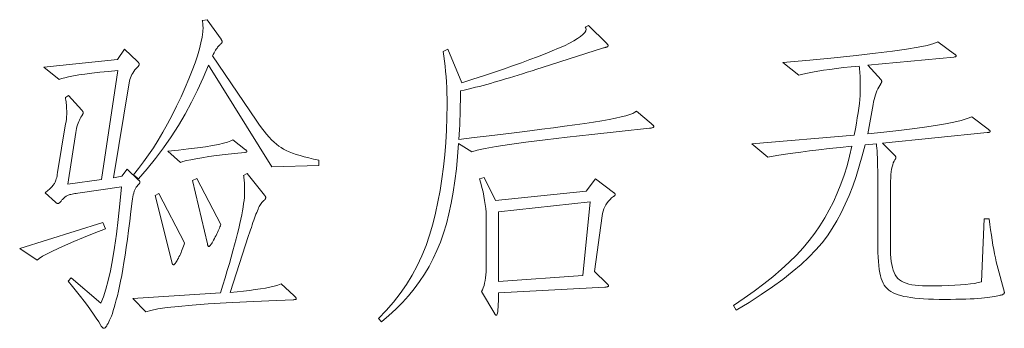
# Model space of a CAD drawing. Extents: x 0 to 1189, y 0 to 841.
# Tile 54 of 129: x 151.35 to 166.83, y 57.32 to 62.17. Entities that reach past the tile are written whole.
import ezdxf

# ---------------------------------------------------------------- set-up
doc = ezdxf.new("R2010")
doc.units = 0

msp = doc.modelspace()

# ---------------------------------------------------------------- linework, layer by layer
at = {"color": 7, "lineweight": 13}
for points in [[(156.053, 59.876), (155.314, 59.854), (154.316, 61.454), (154.234, 61.255), (154.145, 61.06), (154.051, 60.87), (153.95, 60.685), (153.844, 60.504), (153.731, 60.328), (153.612, 60.156), (153.487, 59.989), (153.355, 59.827), (153.218, 59.67), (153.139, 59.733), (153.218, 59.831), (153.297, 59.934), (153.374, 60.043), (153.451, 60.157), (153.526, 60.276), (153.6, 60.401), (153.673, 60.531), (153.745, 60.667), (153.816, 60.808), (153.886, 60.955), (153.951, 61.101), (154.01, 61.238), (154.062, 61.367), (154.107, 61.489), (154.145, 61.602), (154.176, 61.708), (154.2, 61.806), (154.218, 61.895), (154.228, 61.977), (154.232, 62.051), (154.231, 62.063), (154.231, 62.075), (154.231, 62.087), (154.23, 62.098), (154.229, 62.109), (154.228, 62.119), (154.226, 62.129), (154.225, 62.138), (154.223, 62.147), (154.221, 62.156), (154.295, 62.167), (154.517, 61.86), (154.52, 61.855), (154.522, 61.85), (154.525, 61.846), (154.527, 61.841), (154.528, 61.837), (154.53, 61.833), (154.531, 61.829), (154.532, 61.825), (154.532, 61.822), (154.532, 61.818), (154.532, 61.815), (154.531, 61.811), (154.529, 61.807), (154.526, 61.802), (154.522, 61.797), (154.517, 61.792), (154.512, 61.786), (154.505, 61.779), (154.498, 61.773), (154.49, 61.765), (154.481, 61.757), (154.472, 61.747), (154.462, 61.735), (154.452, 61.721), (154.441, 61.705), (154.43, 61.687), (154.418, 61.667), (154.406, 61.646), (154.393, 61.622), (154.379, 61.597), (155.066, 60.588), (155.109, 60.527), (155.151, 60.47), (155.192, 60.416), (155.232, 60.367), (155.272, 60.322), (155.311, 60.281), (155.349, 60.244), (155.387, 60.212), (155.423, 60.183), (155.459, 60.158), (155.497, 60.136), (155.539, 60.114), (155.587, 60.093), (155.639, 60.072), (155.696, 60.052), (155.758, 60.032), (155.824, 60.013), (155.896, 59.995), (155.972, 59.977), (156.053, 59.96)], [(161.279, 60.535), (161.287, 60.529), (161.294, 60.523), (161.301, 60.518), (161.306, 60.513), (161.311, 60.508), (161.315, 60.503), (161.317, 60.499), (161.32, 60.495), (161.321, 60.491), (161.321, 60.488), (161.321, 60.485), (161.319, 60.482), (161.315, 60.479), (161.31, 60.476), (161.304, 60.473), (161.297, 60.471), (161.288, 60.468), (161.277, 60.466), (161.266, 60.464), (161.253, 60.462), (160.777, 60.412), (160.345, 60.366), (159.957, 60.322), (159.612, 60.281), (159.311, 60.242), (159.054, 60.207), (158.84, 60.174), (158.67, 60.144), (158.543, 60.117), (158.46, 60.092), (158.249, 60.224), (158.235, 60.02), (158.217, 59.824), (158.194, 59.636), (158.167, 59.456), (158.135, 59.284), (158.099, 59.12), (158.059, 58.963), (158.014, 58.815), (157.965, 58.675), (157.911, 58.543), (157.852, 58.416), (157.787, 58.292), (157.715, 58.172), (157.637, 58.055), (157.553, 57.941), (157.463, 57.831), (157.367, 57.724), (157.264, 57.619), (157.155, 57.519), (157.04, 57.421), (156.992, 57.474), (157.114, 57.6), (157.228, 57.73), (157.333, 57.866), (157.43, 58.007), (157.52, 58.153), (157.601, 58.303), (157.674, 58.459), (157.739, 58.619), (157.796, 58.784), (157.845, 58.954), (157.888, 59.129), (157.926, 59.306), (157.959, 59.486), (157.989, 59.669), (158.013, 59.855), (158.033, 60.044), (158.049, 60.236), (158.06, 60.432), (158.067, 60.63), (158.069, 60.831), (158.069, 60.923), (158.067, 61.013), (158.064, 61.102), (158.059, 61.188), (158.054, 61.273), (158.047, 61.356), (158.038, 61.437), (158.029, 61.517), (158.018, 61.595), (158.006, 61.67), (158.08, 61.702), (158.302, 61.174), (158.475, 61.231), (158.642, 61.285), (158.802, 61.339), (158.955, 61.391), (159.1, 61.442), (159.239, 61.492), (159.37, 61.54), (159.494, 61.586), (159.612, 61.632), (159.722, 61.676), (159.823, 61.718), (159.914, 61.759), (159.994, 61.798), (160.063, 61.835), (160.122, 61.87), (160.17, 61.903), (160.207, 61.935), (160.234, 61.965), (160.25, 61.993), (160.255, 62.019), (160.255, 62.022), (160.254, 62.025), (160.254, 62.028), (160.253, 62.032), (160.252, 62.035), (160.251, 62.038), (160.25, 62.041), (160.248, 62.044), (160.246, 62.047), (160.244, 62.051), (160.292, 62.077), (160.577, 61.797), (160.582, 61.792), (160.586, 61.787), (160.59, 61.783), (160.594, 61.779), (160.597, 61.775), (160.599, 61.771), (160.601, 61.768), (160.602, 61.765), (160.603, 61.762), (160.603, 61.76), (160.603, 61.758), (160.603, 61.756), (160.603, 61.754), (160.602, 61.753), (160.601, 61.751), (160.6, 61.749), (160.599, 61.748), (160.598, 61.747), (160.597, 61.745), (160.595, 61.744), (160.593, 61.743), (160.59, 61.742), (160.586, 61.74), (160.581, 61.738), (160.575, 61.736), (160.568, 61.734), (160.56, 61.732), (160.551, 61.729), (160.541, 61.726), (160.529, 61.723), (159.563, 61.417), (159.483, 61.391), (159.406, 61.366), (159.33, 61.342), (159.257, 61.319), (159.187, 61.297), (159.118, 61.276), (159.052, 61.256), (158.989, 61.236), (158.928, 61.218), (158.869, 61.201), (158.811, 61.184), (158.754, 61.167), (158.695, 61.151), (158.637, 61.136), (158.578, 61.12), (158.519, 61.105), (158.46, 61.09), (158.4, 61.076), (158.341, 61.061), (158.281, 61.048), (158.28, 60.972), (158.279, 60.897), (158.278, 60.822), (158.276, 60.746), (158.274, 60.67), (158.271, 60.594), (158.268, 60.518), (158.264, 60.441), (158.259, 60.364), (158.254, 60.287), (158.497, 60.315), (158.73, 60.343), (158.953, 60.37), (159.166, 60.396), (159.369, 60.421), (159.562, 60.446), (159.745, 60.47), (159.918, 60.493), (160.081, 60.516), (160.234, 60.538), (160.375, 60.559), (160.503, 60.58), (160.617, 60.601), (160.719, 60.621), (160.807, 60.64), (160.881, 60.659), (160.943, 60.678), (160.991, 60.696), (161.025, 60.714), (161.047, 60.731)], [(166.595, 59.041), (166.606, 58.951), (166.617, 58.865), (166.629, 58.783), (166.641, 58.704), (166.653, 58.628), (166.666, 58.557), (166.679, 58.489), (166.693, 58.425), (166.707, 58.364), (166.722, 58.308), (166.833, 57.88), (166.832, 57.877), (166.831, 57.874), (166.83, 57.871), (166.828, 57.867), (166.825, 57.864), (166.822, 57.861), (166.818, 57.858), (166.814, 57.855), (166.809, 57.852), (166.804, 57.848), (166.796, 57.845), (166.785, 57.842), (166.77, 57.838), (166.752, 57.834), (166.73, 57.829), (166.704, 57.825), (166.675, 57.82), (166.642, 57.815), (166.606, 57.809), (166.566, 57.804), (166.522, 57.798), (166.472, 57.793), (166.418, 57.789), (166.359, 57.785), (166.294, 57.782), (166.225, 57.779), (166.15, 57.777), (166.07, 57.776), (165.985, 57.775), (165.896, 57.775), (165.806, 57.775), (165.72, 57.777), (165.64, 57.78), (165.564, 57.784), (165.492, 57.789), (165.426, 57.795), (165.364, 57.803), (165.307, 57.812), (165.254, 57.822), (165.207, 57.833), (165.163, 57.845), (165.122, 57.86), (165.085, 57.878), (165.05, 57.898), (165.019, 57.92), (164.991, 57.944), (164.966, 57.971), (164.945, 58), (164.926, 58.031), (164.911, 58.065), (164.898, 58.102), (164.886, 58.145), (164.876, 58.193), (164.867, 58.246), (164.86, 58.304), (164.853, 58.367), (164.849, 58.436), (164.845, 58.509), (164.843, 58.588), (164.842, 58.672), (164.842, 59.622), (164.842, 59.71), (164.842, 59.791), (164.84, 59.867), (164.839, 59.936), (164.837, 59.998), (164.835, 60.055), (164.832, 60.105), (164.829, 60.149), (164.825, 60.187), (164.821, 60.219), (164.642, 60.203), (164.599, 60.031), (164.552, 59.865), (164.502, 59.706), (164.448, 59.554), (164.391, 59.408), (164.33, 59.268), (164.266, 59.135), (164.197, 59.009), (164.126, 58.888), (164.051, 58.775), (163.967, 58.664), (163.87, 58.552), (163.759, 58.438), (163.636, 58.323), (163.499, 58.207), (163.349, 58.089), (163.185, 57.97), (163.008, 57.85), (162.818, 57.728), (162.615, 57.606), (162.572, 57.679), (162.741, 57.792), (162.901, 57.904), (163.051, 58.017), (163.193, 58.13), (163.325, 58.243), (163.449, 58.357), (163.563, 58.471), (163.669, 58.585), (163.765, 58.7), (163.853, 58.814), (163.933, 58.932), (164.008, 59.053), (164.079, 59.179), (164.145, 59.309), (164.206, 59.444), (164.261, 59.583), (164.312, 59.726), (164.359, 59.874), (164.4, 60.026), (164.436, 60.182), (164.252, 60.162), (164.079, 60.143), (163.918, 60.124), (163.769, 60.106), (163.631, 60.088), (163.505, 60.071), (163.39, 60.054), (163.287, 60.038), (163.196, 60.023), (163.116, 60.008), (162.863, 60.219), (164.473, 60.356), (164.491, 60.451), (164.507, 60.54), (164.521, 60.625), (164.534, 60.705), (164.544, 60.78), (164.553, 60.849), (164.559, 60.914), (164.564, 60.974), (164.567, 61.029), (164.568, 61.079), (164.568, 61.126), (164.567, 61.17), (164.566, 61.211), (164.565, 61.251), (164.564, 61.288), (164.562, 61.322), (164.56, 61.355), (164.558, 61.385), (164.555, 61.413), (164.552, 61.438), (164.426, 61.426), (164.306, 61.414), (164.194, 61.401), (164.088, 61.387), (163.99, 61.373), (163.898, 61.359), (163.814, 61.344), (163.736, 61.328), (163.665, 61.312), (163.602, 61.296), (163.348, 61.496), (163.774, 61.534), (164.159, 61.57), (164.504, 61.605), (164.808, 61.639), (165.072, 61.672), (165.296, 61.703), (165.479, 61.734), (165.622, 61.763), (165.725, 61.791), (165.787, 61.818), (166.051, 61.628), (166.056, 61.624), (166.061, 61.62), (166.065, 61.616), (166.068, 61.613), (166.071, 61.61), (166.073, 61.607), (166.075, 61.604), (166.077, 61.601), (166.077, 61.599), (166.078, 61.597), (166.077, 61.594), (166.076, 61.593), (166.074, 61.591), (166.072, 61.589), (166.068, 61.587), (166.064, 61.586), (166.06, 61.584), (166.054, 61.583), (166.048, 61.582), (166.041, 61.581), (164.689, 61.454), (164.895, 61.222), (164.897, 61.219), (164.899, 61.216), (164.901, 61.213), (164.902, 61.21), (164.903, 61.207), (164.904, 61.205), (164.905, 61.202), (164.905, 61.2), (164.906, 61.197), (164.906, 61.195), (164.906, 61.193), (164.905, 61.19), (164.904, 61.188), (164.903, 61.184), (164.902, 61.181), (164.9, 61.177), (164.898, 61.173), (164.896, 61.168), (164.893, 61.163), (164.89, 61.158), (164.873, 61.134), (164.858, 61.108), (164.844, 61.081), (164.83, 61.051), (164.817, 61.02), (164.806, 60.987), (164.795, 60.952), (164.785, 60.915), (164.776, 60.877), (164.768, 60.836), (164.684, 60.372), (164.938, 60.398), (165.172, 60.425), (165.386, 60.451), (165.579, 60.478), (165.753, 60.505), (165.907, 60.532), (166.04, 60.559), (166.154, 60.586), (166.247, 60.614), (166.321, 60.641), (166.579, 60.446), (166.585, 60.442), (166.591, 60.438), (166.595, 60.434), (166.599, 60.43), (166.603, 60.427), (166.606, 60.423), (166.608, 60.42), (166.61, 60.417), (166.611, 60.414), (166.611, 60.411), (166.61, 60.409), (166.609, 60.406), (166.607, 60.404), (166.603, 60.402), (166.599, 60.4), (166.594, 60.398), (166.588, 60.397), (166.58, 60.395), (166.572, 60.394), (166.563, 60.393), (164.916, 60.229), (165.106, 60.039), (165.11, 60.035), (165.114, 60.031), (165.117, 60.027), (165.12, 60.023), (165.122, 60.019), (165.124, 60.016), (165.126, 60.012), (165.127, 60.009), (165.127, 60.005), (165.127, 60.002), (165.127, 59.999), (165.127, 59.996), (165.126, 59.992), (165.125, 59.989), (165.123, 59.985), (165.122, 59.981), (165.12, 59.978), (165.117, 59.974), (165.115, 59.969), (165.112, 59.965), (165.099, 59.944), (165.087, 59.919), (165.077, 59.89), (165.068, 59.857), (165.06, 59.82), (165.054, 59.779), (165.049, 59.734), (165.046, 59.685), (165.044, 59.632), (165.043, 59.575), (165.043, 58.545), (165.044, 58.483), (165.048, 58.425), (165.053, 58.37), (165.062, 58.32), (165.072, 58.274), (165.085, 58.232), (165.1, 58.194), (165.117, 58.16), (165.137, 58.13), (165.159, 58.104), (165.185, 58.082), (165.214, 58.062), (165.249, 58.044), (165.288, 58.028), (165.331, 58.015), (165.378, 58.005), (165.43, 57.996), (165.487, 57.99), (165.548, 57.987), (165.613, 57.986), (165.735, 57.986), (165.849, 57.988), (165.954, 57.991), (166.052, 57.996), (166.142, 58.002), (166.224, 58.008), (166.299, 58.017), (166.365, 58.026), (166.423, 58.037), (166.474, 58.049), (166.516, 59.041)], [(153.218, 59.649), (153.222, 59.645), (153.226, 59.642), (153.229, 59.639), (153.231, 59.635), (153.234, 59.632), (153.236, 59.629), (153.237, 59.625), (153.238, 59.622), (153.239, 59.618), (153.239, 59.614), (153.239, 59.61), (153.238, 59.607), (153.236, 59.602), (153.234, 59.598), (153.231, 59.594), (153.228, 59.589), (153.224, 59.585), (153.219, 59.58), (153.213, 59.575), (153.207, 59.569), (153.194, 59.554), (153.182, 59.537), (153.171, 59.518), (153.16, 59.496), (153.151, 59.472), (153.142, 59.445), (153.135, 59.416), (153.128, 59.385), (153.122, 59.352), (153.118, 59.316), (153.099, 59.154), (153.08, 59.001), (153.061, 58.855), (153.043, 58.718), (153.025, 58.588), (153.006, 58.467), (152.988, 58.354), (152.971, 58.248), (152.953, 58.151), (152.936, 58.062), (152.918, 57.98), (152.901, 57.903), (152.885, 57.831), (152.868, 57.765), (152.852, 57.704), (152.837, 57.648), (152.821, 57.598), (152.806, 57.553), (152.792, 57.513), (152.777, 57.479), (152.763, 57.449), (152.75, 57.422), (152.738, 57.398), (152.727, 57.378), (152.717, 57.36), (152.708, 57.346), (152.699, 57.335), (152.692, 57.327), (152.685, 57.322), (152.679, 57.321), (152.674, 57.321), (152.669, 57.322), (152.664, 57.324), (152.658, 57.327), (152.653, 57.331), (152.648, 57.336), (152.643, 57.341), (152.637, 57.348), (152.632, 57.355), (152.627, 57.363), (152.592, 57.42), (152.554, 57.48), (152.511, 57.543), (152.465, 57.609), (152.416, 57.677), (152.362, 57.748), (152.304, 57.822), (152.243, 57.898), (152.178, 57.978), (152.109, 58.06), (152.157, 58.112), (152.627, 57.716), (152.666, 57.815), (152.704, 57.933), (152.74, 58.069), (152.775, 58.224), (152.808, 58.397), (152.839, 58.589), (152.869, 58.8), (152.897, 59.029), (152.924, 59.277), (152.949, 59.543), (152.262, 59.443), (152.238, 59.439), (152.215, 59.436), (152.194, 59.432), (152.174, 59.428), (152.156, 59.424), (152.14, 59.42), (152.125, 59.415), (152.112, 59.411), (152.101, 59.406), (152.091, 59.4), (152.082, 59.395), (152.073, 59.389), (152.064, 59.383), (152.056, 59.376), (152.047, 59.369), (152.039, 59.361), (152.031, 59.353), (152.022, 59.345), (152.014, 59.336), (152.006, 59.327), (151.999, 59.318), (151.992, 59.309), (151.985, 59.302), (151.979, 59.296), (151.973, 59.291), (151.967, 59.287), (151.963, 59.283), (151.958, 59.281), (151.954, 59.28), (151.951, 59.279), (151.948, 59.279), (151.944, 59.28), (151.941, 59.281), (151.937, 59.282), (151.934, 59.284), (151.93, 59.287), (151.926, 59.289), (151.922, 59.293), (151.918, 59.296), (151.914, 59.3), (151.75, 59.448), (151.767, 59.462), (151.783, 59.475), (151.798, 59.488), (151.812, 59.501), (151.825, 59.513), (151.837, 59.526), (151.849, 59.538), (151.86, 59.549), (151.87, 59.561), (151.88, 59.572), (151.888, 59.584), (151.897, 59.597), (151.905, 59.613), (151.912, 59.629), (151.919, 59.648), (151.925, 59.668), (151.931, 59.69), (151.936, 59.713), (151.941, 59.738), (151.946, 59.765), (152.072, 60.53), (152.075, 60.545), (152.078, 60.561), (152.08, 60.578), (152.083, 60.596), (152.084, 60.614), (152.086, 60.633), (152.087, 60.653), (152.088, 60.674), (152.088, 60.695), (152.088, 60.718), (152.088, 60.74), (152.087, 60.763), (152.086, 60.786), (152.085, 60.809), (152.083, 60.832), (152.081, 60.855), (152.078, 60.878), (152.075, 60.901), (152.071, 60.924), (152.067, 60.947), (152.115, 60.979), (152.326, 60.747), (152.33, 60.742), (152.333, 60.738), (152.337, 60.734), (152.339, 60.73), (152.342, 60.726), (152.344, 60.722), (152.345, 60.718), (152.346, 60.715), (152.347, 60.711), (152.347, 60.707), (152.347, 60.703), (152.346, 60.699), (152.345, 60.695), (152.344, 60.69), (152.342, 60.685), (152.339, 60.68), (152.337, 60.675), (152.333, 60.669), (152.33, 60.663), (152.326, 60.657), (152.312, 60.636), (152.3, 60.614), (152.288, 60.591), (152.278, 60.566), (152.268, 60.541), (152.259, 60.514), (152.25, 60.485), (152.243, 60.456), (152.236, 60.425), (152.231, 60.393), (152.104, 59.585), (152.637, 59.659), (152.891, 61.37), (152.744, 61.356), (152.609, 61.342), (152.486, 61.328), (152.376, 61.314), (152.278, 61.3), (152.193, 61.285), (152.119, 61.271), (152.058, 61.256), (152.009, 61.242), (151.972, 61.227), (151.729, 61.422), (152.885, 61.544), (152.996, 61.702), (153.202, 61.512), (153.207, 61.507), (153.212, 61.502), (153.216, 61.497), (153.219, 61.492), (153.222, 61.488), (153.224, 61.483), (153.226, 61.479), (153.227, 61.475), (153.228, 61.471), (153.229, 61.467), (153.228, 61.463), (153.227, 61.459), (153.226, 61.455), (153.224, 61.451), (153.222, 61.447), (153.219, 61.442), (153.216, 61.437), (153.212, 61.433), (153.207, 61.428), (153.202, 61.422), (153.181, 61.4), (153.161, 61.377), (153.144, 61.353), (153.128, 61.329), (153.114, 61.305), (153.101, 61.28), (153.091, 61.254), (153.082, 61.228), (153.075, 61.201), (153.07, 61.174), (152.822, 59.686), (152.954, 59.707), (153.038, 59.817)], [(154.902, 60.124), (154.906, 60.121), (154.91, 60.118), (154.913, 60.115), (154.915, 60.112), (154.918, 60.109), (154.92, 60.107), (154.921, 60.104), (154.922, 60.102), (154.923, 60.099), (154.923, 60.097), (154.923, 60.095), (154.922, 60.093), (154.92, 60.091), (154.918, 60.09), (154.915, 60.088), (154.912, 60.087), (154.908, 60.085), (154.903, 60.084), (154.897, 60.083), (154.891, 60.081), (154.728, 60.065), (154.579, 60.048), (154.443, 60.032), (154.321, 60.016), (154.213, 60), (154.119, 59.984), (154.038, 59.968), (153.971, 59.953), (153.917, 59.938), (153.878, 59.923), (153.677, 60.103), (153.848, 60.12), (154.004, 60.137), (154.144, 60.154), (154.269, 60.172), (154.379, 60.19), (154.474, 60.208), (154.554, 60.226), (154.618, 60.244), (154.667, 60.263), (154.701, 60.282)], [(155.662, 57.833), (155.669, 57.826), (155.675, 57.821), (155.681, 57.815), (155.686, 57.81), (155.69, 57.805), (155.693, 57.8), (155.696, 57.796), (155.698, 57.792), (155.699, 57.788), (155.699, 57.785), (155.699, 57.782), (155.697, 57.779), (155.695, 57.777), (155.691, 57.775), (155.687, 57.773), (155.682, 57.772), (155.676, 57.771), (155.669, 57.77), (155.661, 57.769), (155.652, 57.769), (155.265, 57.754), (154.914, 57.738), (154.596, 57.721), (154.313, 57.703), (154.064, 57.685), (153.849, 57.665), (153.669, 57.645), (153.523, 57.624), (153.411, 57.602), (153.334, 57.579), (153.128, 57.79), (154.506, 57.875), (154.544, 57.997), (154.58, 58.115), (154.614, 58.228), (154.646, 58.336), (154.676, 58.44), (154.703, 58.539), (154.729, 58.633), (154.753, 58.723), (154.774, 58.808), (154.794, 58.888), (154.811, 58.964), (154.827, 59.036), (154.841, 59.103), (154.853, 59.166), (154.863, 59.225), (154.871, 59.279), (154.878, 59.329), (154.882, 59.375), (154.885, 59.416), (154.886, 59.453), (154.886, 59.487), (154.885, 59.52), (154.885, 59.551), (154.884, 59.58), (154.882, 59.608), (154.88, 59.634), (154.878, 59.658), (154.876, 59.681), (154.873, 59.703), (154.87, 59.722), (154.928, 59.749), (155.198, 59.411), (155.202, 59.407), (155.205, 59.403), (155.208, 59.399), (155.211, 59.395), (155.213, 59.391), (155.215, 59.387), (155.217, 59.383), (155.218, 59.379), (155.219, 59.375), (155.219, 59.371), (155.218, 59.368), (155.217, 59.363), (155.215, 59.358), (155.212, 59.353), (155.207, 59.348), (155.203, 59.342), (155.197, 59.335), (155.19, 59.328), (155.182, 59.321), (155.174, 59.313), (155.165, 59.304), (155.156, 59.294), (155.146, 59.281), (155.137, 59.266), (155.127, 59.25), (155.117, 59.232), (155.107, 59.211), (155.097, 59.189), (155.087, 59.165), (155.076, 59.139), (155.065, 59.111), (155.054, 59.082), (155.043, 59.05), (155.031, 59.017), (155.018, 58.981), (155.005, 58.944), (154.992, 58.905), (154.978, 58.865), (154.964, 58.822), (154.949, 58.778), (154.659, 57.885), (154.767, 57.894), (154.869, 57.904), (154.964, 57.915), (155.054, 57.927), (155.137, 57.939), (155.214, 57.953), (155.285, 57.968), (155.35, 57.983), (155.409, 58), (155.462, 58.017)], [(154.511, 58.952), (154.505, 58.932), (154.497, 58.912), (154.489, 58.892), (154.48, 58.871), (154.47, 58.849), (154.46, 58.826), (154.449, 58.803), (154.437, 58.779), (154.424, 58.755), (154.411, 58.73), (154.398, 58.706), (154.386, 58.684), (154.375, 58.665), (154.365, 58.649), (154.356, 58.635), (154.348, 58.624), (154.341, 58.615), (154.335, 58.608), (154.33, 58.605), (154.327, 58.603), (154.323, 58.604), (154.32, 58.605), (154.318, 58.607), (154.315, 58.61), (154.312, 58.614), (154.309, 58.619), (154.307, 58.624), (154.305, 58.63), (154.302, 58.638), (154.3, 58.646), (154.068, 59.643), (154.137, 59.675)], [(160.403, 59.67), (160.688, 59.453), (160.693, 59.45), (160.697, 59.447), (160.701, 59.444), (160.705, 59.441), (160.708, 59.437), (160.71, 59.434), (160.712, 59.431), (160.713, 59.428), (160.714, 59.425), (160.714, 59.422), (160.714, 59.418), (160.713, 59.415), (160.712, 59.412), (160.71, 59.409), (160.708, 59.406), (160.705, 59.403), (160.701, 59.399), (160.697, 59.396), (160.693, 59.393), (160.688, 59.39), (160.658, 59.368), (160.632, 59.344), (160.607, 59.318), (160.586, 59.29), (160.566, 59.261), (160.55, 59.229), (160.536, 59.196), (160.524, 59.16), (160.515, 59.123), (160.508, 59.084), (160.387, 58.213), (160.577, 58.028), (160.583, 58.023), (160.588, 58.018), (160.593, 58.013), (160.597, 58.008), (160.601, 58.004), (160.604, 58), (160.606, 57.996), (160.607, 57.992), (160.608, 57.989), (160.609, 57.986), (160.608, 57.983), (160.606, 57.98), (160.603, 57.977), (160.599, 57.975), (160.594, 57.972), (160.588, 57.97), (160.58, 57.969), (160.571, 57.967), (160.562, 57.966), (160.551, 57.965), (158.877, 57.875), (158.877, 57.809), (158.876, 57.749), (158.874, 57.697), (158.872, 57.652), (158.869, 57.614), (158.866, 57.582), (158.862, 57.558), (158.857, 57.54), (158.851, 57.53), (158.845, 57.526), (158.842, 57.527), (158.839, 57.527), (158.836, 57.528), (158.834, 57.53), (158.831, 57.532), (158.828, 57.534), (158.826, 57.537), (158.823, 57.54), (158.821, 57.544), (158.819, 57.548), (158.613, 57.896), (158.627, 57.925), (158.64, 57.957), (158.651, 57.991), (158.66, 58.029), (158.669, 58.069), (158.675, 58.112), (158.68, 58.158), (158.684, 58.207), (158.686, 58.258), (158.687, 58.313), (158.687, 59.026), (158.686, 59.083), (158.683, 59.143), (158.678, 59.203), (158.67, 59.266), (158.661, 59.329), (158.649, 59.394), (158.635, 59.461), (158.619, 59.529), (158.602, 59.599), (158.581, 59.67), (158.655, 59.691), (158.83, 59.327), (160.255, 59.474)], [(153.941, 58.661), (153.933, 58.634), (153.924, 58.608), (153.915, 58.582), (153.905, 58.557), (153.896, 58.533), (153.886, 58.509), (153.876, 58.486), (153.865, 58.464), (153.854, 58.442), (153.844, 58.421), (153.833, 58.402), (153.823, 58.384), (153.814, 58.369), (153.805, 58.355), (153.797, 58.344), (153.79, 58.335), (153.784, 58.328), (153.778, 58.322), (153.774, 58.319), (153.77, 58.318), (153.766, 58.319), (153.763, 58.319), (153.76, 58.321), (153.757, 58.322), (153.754, 58.325), (153.752, 58.328), (153.75, 58.331), (153.749, 58.335), (153.747, 58.34), (153.746, 58.345), (153.477, 59.406), (153.535, 59.437)], [(160.318, 59.305), (158.877, 59.152), (158.877, 58.054), (160.207, 58.149)], [(152.701, 58.883), (152.518, 58.812), (152.352, 58.745), (152.202, 58.684), (152.07, 58.627), (151.954, 58.576), (151.854, 58.529), (151.772, 58.487), (151.706, 58.451), (151.656, 58.419), (151.624, 58.392), (151.349, 58.572), (152.658, 58.983)]]:
    msp.add_lwpolyline(points, close=True, dxfattribs=at)

doc.saveas('drawing.dxf')
